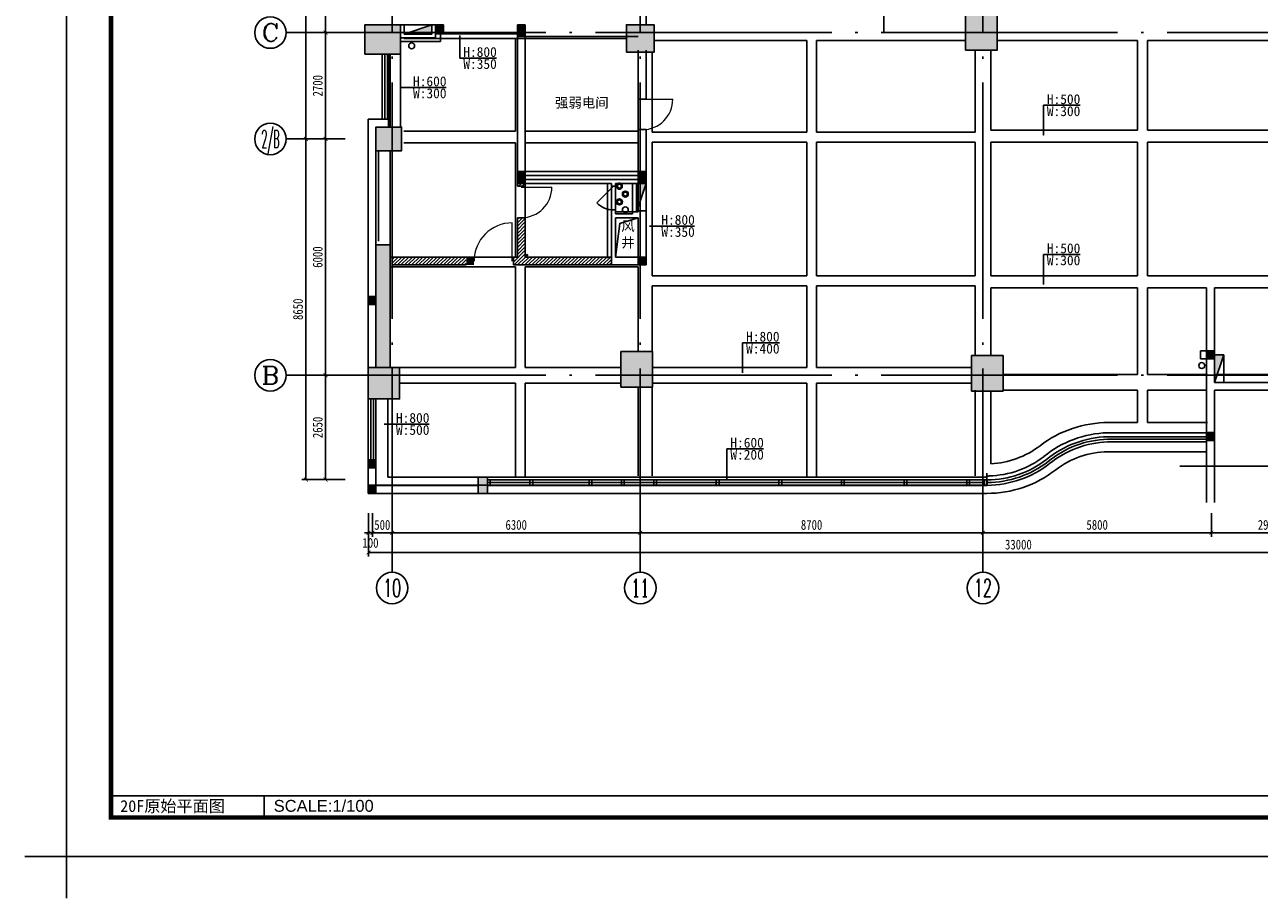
# Model space of a CAD drawing. Header units: millimetres. Extents: x -539149 to -534375, y 505028 to 505469.
# Tile 1 of 135: x -539149 to -538835, y 505028 to 505250. Entities that reach past the tile are written whole.
import ezdxf
from ezdxf.enums import TextEntityAlignment as Align

# ---------------------------------------------------------------- set-up
doc = ezdxf.new("R2010")
doc.units = ezdxf.units.MM
doc.header["$LTSCALE"] = 10
for name, pattern in [('ACAD_ISO03W100', [30, 12, -18]), ('CENTER2', [1.125, 0.75, -0.125, 0.125, -0.125]), ('DASH', [0.35, 0.25, -0.1]), ('DOTE', [2.42, 2, -0.2, 0.02, -0.2])]:
    doc.linetypes.add(name, pattern=pattern)
doc.layers.get('Defpoints').update_dxf_attribs({"color": 8})
for name, color, linetype in [('-消火栓', 242, 'Continuous'), ('A-建筑-原墙体', 2, 'Continuous'), ('A-建筑-柱子、剪力墙', 251, 'Continuous'), ('A-建筑-窗户', 4, 'Continuous'), ('A-建筑-轴号', 3, 'Continuous'), ('A-建筑-轴线', 16, 'CENTER2'), ('A2图框$0$E-图框', 100, 'Continuous'), ('AXIS_TEXT', 50, 'Continuous'), ('B-平面-家具L', 30, 'Continuous'), ('B-平面-尺寸', 8, 'Continuous'), ('B-平面-门', 4, 'Continuous'), ('B-平面-门洞线', 8, 'Continuous'), ('C-顶棚-梁位', 16, 'Continuous'), ('E-填充', 251, 'Continuous'), ('E-墙体尺寸定位图层', 251, 'Continuous'), ('E-文本', 7, 'Continuous'), ('wm', 7, 'Continuous'), ('水管', 8, 'Continuous')]:
    doc.layers.add(name, color=color, linetype=linetype)
doc.layers.add('A-批量打印图层', color=251, linetype='Continuous', plot=False)
doc.layers.add('A2图框$0$图框外线', color=1, linetype='Continuous', plot=False)
doc.styles.add('_TCH_AXIS', font='COMPLEX', dxfattribs={"bigfont": 'GBCBIG'})
doc.styles.add('CCD_DIM', font='txt', dxfattribs={"width": 0.8})
doc.styles.add('COMPLEX', font='COMPLEX')
doc.styles.add('TXT', font='gbenor.shx', dxfattribs={"width": 0.7})
doc.styles.add('黑体', font='simhei.ttf')
doc.dimstyles.new('1-1', dxfattribs={"dimscale": 0, "dimtxt": 2.5, "dimasz": 1, "dimexe": 1, "dimexo": 1, "dimgap": 0.75, "dimtad": 1, "dimdec": 0, "dimrnd": 0.005, "dimzin": 0, "dimdsep": 46, "dimtxsty": 'CCD_DIM', "dimblk": 'ARCHTICK', "dimcen": 0.13, "dimclrd": 44, "dimclre": 44, "dimclrt": 50, "dimadec": 0, "dimazin": 0, "dimtfac": 1, "dimtdec": 0, "dimtix": 1, "dimtmove": 2, "dimatfit": 3, "dimldrblk": 'HBA_Leader_Dot', "dimfxl": 5, "dimfxlon": 1, "dimtvp": 1, "dimtolj": 1, "dimtzin": 0, "dimarcsym": 0})
doc.dimstyles.new('HAHD-1', dxfattribs={"dimtxt": 2.5, "dimasz": 2, "dimexe": 1, "dimexo": 0, "dimgap": 0.3, "dimtad": 1, "dimdec": 0, "dimzin": 0, "dimdsep": 46, "dimtxsty": 'TXT', "dimblk": 'DOTSMALL', "dimcen": 0.09, "dimclrd": 8, "dimclre": 8, "dimclrt": 256, "dimadec": 0, "dimazin": 0, "dimtfac": 1, "dimtdec": 0, "dimtix": 1, "dimtofl": 0, "dimtmove": 2, "dimatfit": 3, "dimldrblk": 'DOTSMALL', "dimfxl": 1, "dimtolj": 1, "dimtzin": 0, "dimarcsym": 0})

# ---------------------------------------------------------------- blocks, each defined once
blk = doc.blocks.new('A2图框')
at = {"layer": 'A2图框$0$E-图框', "color": 4, "const_width": 1.13}
blk.add_lwpolyline([(-363.4, 295.3), (209.38, 295.3), (209.38, -104.9), (-363.4, -104.9)], close=True, dxfattribs=at)
at = {"layer": 'A2图框$0$图框外线', "color": 1}
blk.add_lwpolyline([(-374.72, 305.2), (219.28, 305.2), (219.28, -114.8), (-374.72, -114.8)], close=True, dxfattribs=at)
blk.add_lwpolyline([(-374.72, 305.2), (219.28, 305.2), (219.28, -114.8), (-374.72, -114.8)], close=True, dxfattribs=at)
blk.add_lwpolyline([(-374.72, 305.2), (219.28, 305.2), (219.28, -114.8), (-374.72, -114.8)], close=True, dxfattribs=at)
blk.add_lwpolyline([(-385.32, -114.8), (-374.72, -114.8), (-374.72, -125.41)], dxfattribs=at)
blk = doc.blocks.new('梁位')
at = {"layer": 'C-顶棚-梁位', "linetype": 'ACAD_ISO03W100', "ltscale": 8}
for p, q in [((-535426.77, 505249.7, 0.07), (-535426.77, 505270.7, 0.07)), ((-535488.27, 505246.2, 0.07), (-535457.77, 505246.2, 0.07)), ((-535459.97, 505222.7, 0.07), (-535459.97, 505246.2, 0.07)), ((-535457.77, 505246.2, 0.07), (-535431.77, 505246.2, 0.07)), ((-535457.47, 505222.7, 0.07), (-535457.47, 505246.2, 0.07)), ((-535424.77, 505245.7, 0.07), (-535386.02, 505245.7, 0.07)), ((-535386.02, 505222.4, 0.07), (-535386.02, 505245.7, 0.07)), ((-535383.52, 505245.7, 0.07), (-535345.67, 505245.7, 0.07)), ((-535383.52, 505222.4, 0.07), (-535383.52, 505245.7, 0.07)), ((-535337.67, 505245.7, 0.07), (-535302.02, 505245.7, 0.07)), ((-535302.02, 505222.9, 0.07), (-535302.02, 505245.7, 0.07)), ((-535299.52, 505222.9, 0.07), (-535299.52, 505245.7, 0.07)), ((-535299.52, 505245.7, 0.07), (-535257.77, 505245.7, 0.07)), ((-535492.17, 505223.7, 0.07), (-535492.17, 505242.2, 0.07)), ((-535489.17, 505223.7, 0.07), (-535489.17, 505243.7, 0.07)), ((-535428.77, 505222.7, 0.07), (-535428.77, 505242.7, 0.07)), ((-535425.27, 505222.4, 0.07), (-535425.27, 505242.7, 0.07)), ((-535343.27, 505222.4, 0.07), (-535343.27, 505243.2, 0.07)), ((-535339.27, 505222.9, 0.07), (-535339.27, 505243.2, 0.07)), ((-535459.97, 505222.7, 0.07), (-535488.27, 505222.7, 0.07)), ((-535460.27, 505222.7, 0.07), (-535460.27, 505222.7, 0.07)), ((-535457.77, 505222.7, 0.07), (-535457.77, 505222.7, 0.07)), ((-535428.77, 505222.7, 0.07), (-535457.47, 505222.7, 0.07)), ((-535386.02, 505222.4, 0.07), (-535425.27, 505222.4, 0.07)), ((-535343.27, 505222.4, 0.07), (-535383.52, 505222.4, 0.07)), ((-535302.02, 505222.9, 0.07), (-535339.27, 505222.9, 0.07)), ((-535258.07, 505222.9, 0.07), (-535299.52, 505222.9, 0.07)), ((-535494.77, 505194.7, 0.07), (-535494.77, 505217.7, 0.07)), ((-535491.77, 505193.7, 0.07), (-535491.77, 505217.7, 0.07)), ((-535459.97, 505219.7, 0.07), (-535488.27, 505219.7, 0.07)), ((-535459.97, 505190.7, 0.07), (-535459.97, 505219.7, 0.07)), ((-535457.47, 505212.7, 0.07), (-535457.47, 505219.7, 0.07)), ((-535428.77, 505219.7, 0.07), (-535457.47, 505219.7, 0.07)), ((-535428.77, 505212.7, 0.07), (-535428.77, 505219.7, 0.07)), ((-535386.02, 505219.9, 0.07), (-535425.27, 505219.9, 0.07)), ((-535425.27, 505185.9, 0.07), (-535425.27, 505219.9, 0.07)), ((-535386.02, 505185.9, 0.07), (-535386.02, 505219.9, 0.07)), ((-535343.27, 505219.9, 0.07), (-535383.52, 505219.9, 0.07)), ((-535383.52, 505185.9, 0.07), (-535383.52, 505219.9, 0.07)), ((-535343.27, 505185.9, 0.07), (-535343.27, 505219.9, 0.07)), ((-535302.02, 505219.9, 0.07), (-535339.27, 505219.9, 0.07)), ((-535339.27, 505185.9, 0.07), (-535339.27, 505219.9, 0.07)), ((-535302.02, 505185.9, 0.07), (-535302.02, 505219.9, 0.07)), ((-535258.07, 505219.9, 0.07), (-535299.52, 505219.9, 0.07)), ((-535299.52, 505185.9, 0.07), (-535299.52, 505219.9, 0.07)), ((-535457.47, 505212.4, 0.07), (-535428.77, 505212.4, 0.07)), ((-535457.47, 505190.7, 0.07), (-535457.47, 505209.7, 0.07)), ((-535457.47, 505209.4, 0.07), (-535436.57, 505209.4, 0.07)), ((-535436.57, 505209.4, 0.07), (-535436.57, 505190.4, 0.07)), ((-535434.57, 505209.4, 0.07), (-535434.57, 505202.2, 0.07)), ((-535434.57, 505209.4, 0.07), (-535428.77, 505209.4, 0.07)), ((-535428.77, 505202.2, 0.07), (-535428.77, 505209.4, 0.07)), ((-535428.77, 505202.2, 0.07), (-535434.57, 505202.2, 0.07)), ((-535428.77, 505190.7, 0.07), (-535428.77, 505200.7, 0.07)), ((-535491.77, 505190.7, 0.07), (-535459.97, 505190.7, 0.07)), ((-535457.47, 505190.7, 0.07), (-535436.27, 505190.7, 0.07)), ((-535434.27, 505190.7, 0.07), (-535428.77, 505190.7, 0.07)), ((-535491.77, 505188.2, 0.07), (-535459.97, 505188.2, 0.07)), ((-535459.97, 505162.7, 0.07), (-535459.97, 505188.2, 0.07)), ((-535457.47, 505188.2, 0.07), (-535428.77, 505188.2, 0.07)), ((-535457.47, 505162.7, 0.07), (-535457.47, 505188.2, 0.07)), ((-535428.77, 505166.7, 0.07), (-535428.77, 505188.2, 0.07)), ((-535425.27, 505185.9, 0.07), (-535386.02, 505185.9, 0.07)), ((-535383.52, 505185.9, 0.07), (-535343.27, 505185.9, 0.07)), ((-535339.27, 505185.9, 0.07), (-535302.02, 505185.9, 0.07)), ((-535299.52, 505185.9, 0.07), (-535258.07, 505185.9, 0.07)), ((-535425.27, 505183.4, 0.07), (-535386.02, 505183.4, 0.07)), ((-535425.27, 505166.7, 0.07), (-535425.27, 505183.4, 0.07)), ((-535386.02, 505162.7, 0.07), (-535386.02, 505183.4, 0.07)), ((-535383.52, 505162.7, 0.07), (-535383.52, 505183.4, 0.07)), ((-535383.52, 505183.4, 0.07), (-535343.27, 505183.4, 0.07)), ((-535343.27, 505165.7, 0.07), (-535343.27, 505183.4, 0.07)), ((-535339.27, 505182.9, 0.07), (-535302.02, 505182.9, 0.07)), ((-535339.27, 505165.7, 0.07), (-535339.27, 505182.9, 0.07)), ((-535302.02, 505160.9, 0.07), (-535302.02, 505182.9, 0.07)), ((-535299.52, 505182.9, 0.07), (-535284.47, 505182.9, 0.07)), ((-535299.52, 505160.9, 0.07), (-535299.52, 505182.9, 0.07)), ((-535284.47, 505160.7, 0.07), (-535284.47, 505182.9, 0.07)), ((-535282.47, 505160.7, 0.07), (-535282.47, 505182.9, 0.07)), ((-535282.47, 505182.9, 0.07), (-535258.07, 505182.9, 0.07)), ((-535491.27, 505162.7, 0.07), (-535459.97, 505162.7, 0.07)), ((-535457.47, 505162.7, 0.07), (-535433.17, 505162.7, 0.07)), ((-535425.17, 505162.7, 0.07), (-535386.02, 505162.7, 0.07)), ((-535383.52, 505162.7, 0.07), (-535344.17, 505162.7, 0.07)), ((-535336.17, 505160.9, 0.07), (-535302.02, 505160.9, 0.07)), ((-535299.52, 505160.9, 0.07), (-535284.27, 505160.9, 0.07)), ((-535282.27, 505160.9, 0.07), (-535258.77, 505160.9, 0.07)), ((-535489.27, 505158.7, 0.07), (-535459.97, 505158.7, 0.07)), ((-535459.97, 505134.8, 0.07), (-535459.97, 505158.7, 0.07)), ((-535457.47, 505134.8, 0.07), (-535457.47, 505158.7, 0.07)), ((-535457.47, 505158.7, 0.07), (-535433.17, 505158.7, 0.07)), ((-535428.77, 505135.2, 0.07), (-535428.77, 505157.7, 0.07)), ((-535425.27, 505135.2, 0.07), (-535425.27, 505157.7, 0.07)), ((-535425.17, 505158.7, 0.07), (-535386.02, 505158.7, 0.07)), ((-535386.02, 505134.8, 0.07), (-535386.02, 505158.7, 0.07)), ((-535383.52, 505134.8, 0.07), (-535383.52, 505158.7, 0.07)), ((-535383.52, 505158.7, 0.07), (-535344.17, 505158.7, 0.07)), ((-535497.37, 505132.8, 0.07), (-535497.37, 505154.7, 0.07)), ((-535492.37, 505134.8, 0.07), (-535492.37, 505154.7, 0.07)), ((-535343.27, 505135.2, 0.07), (-535343.27, 505156.94, 0.07)), ((-535339.27, 505138.21, 0.07), (-535339.27, 505156.7, 0.07)), ((-535336.17, 505156.9, 0.07), (-535302.02, 505156.9, 0.07)), ((-535302.02, 505148.7, 0.07), (-535302.02, 505156.9, 0.07)), ((-535299.52, 505156.9, 0.07), (-535284.47, 505156.9, 0.07)), ((-535299.52, 505148.7, 0.07), (-535299.52, 505156.9, 0.07)), ((-535284.47, 505148.7, 0.07), (-535284.47, 505156.9, 0.07)), ((-535282.47, 505156.9, 0.07), (-535258.07, 505156.9, 0.07)), ((-535282.47, 505138.03, 0.07), (-535282.47, 505156.9, 0.07)), ((-535309.37, 505148.7, 0.07), (-535302.02, 505148.7, 0.07)), ((-535299.52, 505148.7, 0.07), (-535284.27, 505148.7, 0.07)), ((-535340.27, 505132.8, 0.07), (-535340.27, 505135.8, 0.07)), ((-535492.27, 505132.8, 0.07), (-535497.37, 505132.8, 0.07)), ((-535492.37, 505134.8, 0.07), (-535460.27, 505134.8, 0.07)), ((-535492.27, 505132.8, 0.07), (-535427.08, 505132.8, 0.07)), ((-535457.77, 505134.8, 0.07), (-535428.27, 505134.8, 0.07)), ((-535427.08, 505132.8, 0.07), (-535343.77, 505132.8, 0.07)), ((-535424.77, 505134.8, 0.07), (-535386.02, 505134.8, 0.07)), ((-535383.52, 505134.8, 0.07), (-535343.77, 505134.8, 0.07)), ((-535340.27, 505132.8, 0.07), (-535343.77, 505132.8, 0.07))]:
    blk.add_line(p, q, dxfattribs=at)
for centre, radius, start, end in [((-535309.37, 505119.98, 0.07), 28.72, 89.9866, 127.3229), ((-535340.27, 505160.2, 0.07), 22, 272.6053, 307.8145)]:
    blk.add_arc(centre, radius, start, end, dxfattribs=at)
blk = doc.blocks.new('$TwtSys$00000434')
for p, q in [((-0.5, 0.5), (-0.5, -0.5)), ((-0.5, -0.5), (0.5, 0.5)), ((0.5, 0.5), (-0.5, 0.5)), ((0.5, -0.5), (0.5, 0.5)), ((-0.5, -0.5), (0.5, -0.5))]:
    blk.add_line(p, q)
blk.add_solid([(0.5, -0.5), (0.5, 0.5), (-0.5, -0.5)])
blk = doc.blocks.new('_AXISO')
blk.add_circle((0, 0), 0.5)
at = {"layer": 'AXIS_TEXT', "style": 'COMPLEX', "width": 1.041667}
blk.add_attdef('A', text='', height=0.56, dxfattribs=at).set_placement((-0.25, -0.28), (0.25, -0.28), align=Align.FIT)
blk = doc.blocks.new('_ArchTick')
at = {"color": 0, "linetype": 'ByBlock', "const_width": 0.15}
blk.add_lwpolyline([(-0.5, -0.5), (0.5, 0.5)], dxfattribs=at)
blk = doc.blocks.new('HBA_Leader_Dot')
at = {"color": 0, "linetype": 'ByBlock'}
blk.add_line((-5, 0), (-10, 0), dxfattribs=at)
at = {"color": 0, "linetype": 'ByBlock', "const_width": 5}
blk.add_lwpolyline([(-2.5, 0, 1), (2.5, 0, 1)], format="xyb", close=True, dxfattribs=at)
blk = doc.blocks.new('*D752')
at = {"layer": 'B-平面-尺寸', "color": 44, "lineweight": -2, "ltscale": 0.01, "transparency": 16777216}
for p, q in [((-535497.27, 505125.7), (-535497.27, 505119.7)), ((-535496.27, 505125.7), (-535496.27, 505119.7)), ((-535497.27, 505120.7), (-535498.27, 505120.7)), ((-535497.27, 505120.7), (-535496.27, 505120.7)), ((-535496.27, 505120.7), (-535495.27, 505120.7))]:
    blk.add_line(p, q, dxfattribs=at)
at = {"layer": 'Defpoints', "color": 0, "ltscale": 0.01, "transparency": 16777216}
for p in [(-535497.27, 505130.7), (-535496.27, 505130.7), (-535496.27, 505120.7)]:
    blk.add_point(p, dxfattribs=at)
at = {"layer": 'B-平面-尺寸', "color": 44, "lineweight": -2, "ltscale": 0.01, "transparency": 16777216}
blk.add_blockref('_ArchTick', (-535497.27, 505120.7), dxfattribs=at)
at = {"layer": 'B-平面-尺寸', "color": 44, "lineweight": -2, "ltscale": 0.01, "transparency": 16777216, "rotation": 180}
blk.add_blockref('_ArchTick', (-535496.27, 505120.7), dxfattribs=at)
at = {"layer": 'B-平面-尺寸', "color": 50, "ltscale": 0.01, "transparency": 16777216, "insert": (-535496.77, 505118.13), "char_height": 2.5, "attachment_point": 5, "style": 'CCD_DIM'}
blk.add_mtext('\\A1;100', dxfattribs=at)
blk = doc.blocks.new('*D753')
at = {"layer": 'B-平面-尺寸', "color": 44, "lineweight": -2, "ltscale": 0.01, "transparency": 16777216}
for p, q in [((-535496.27, 505125.7), (-535496.27, 505119.7)), ((-535491.27, 505125.7), (-535491.27, 505119.7)), ((-535496.27, 505120.7), (-535497.27, 505120.7)), ((-535496.27, 505120.7), (-535491.27, 505120.7)), ((-535491.27, 505120.7), (-535490.27, 505120.7))]:
    blk.add_line(p, q, dxfattribs=at)
at = {"layer": 'Defpoints', "color": 0, "ltscale": 0.01, "transparency": 16777216}
for p in [(-535496.27, 505130.7), (-535491.27, 505130.7), (-535491.27, 505120.7)]:
    blk.add_point(p, dxfattribs=at)
at = {"layer": 'B-平面-尺寸', "color": 44, "lineweight": -2, "ltscale": 0.01, "transparency": 16777216}
blk.add_blockref('_ArchTick', (-535496.27, 505120.7), dxfattribs=at)
at = {"layer": 'B-平面-尺寸', "color": 44, "lineweight": -2, "ltscale": 0.01, "transparency": 16777216, "rotation": 180}
blk.add_blockref('_ArchTick', (-535491.27, 505120.7), dxfattribs=at)
at = {"layer": 'B-平面-尺寸', "color": 50, "ltscale": 0.01, "transparency": 16777216, "insert": (-535493.77, 505122.7), "char_height": 2.5, "attachment_point": 5, "style": 'CCD_DIM'}
blk.add_mtext('\\A1;500', dxfattribs=at)
blk = doc.blocks.new('_FZH')
at = {"layer": 'A-建筑-原墙体'}
blk.add_lwpolyline([(-0.5, -0.5), (0.5, -0.5), (0.5, 0.5), (-0.5, 0.5)], close=True, dxfattribs=at)
at = {"layer": 'A-建筑-柱子、剪力墙'}
blk.add_solid([(-0.5, -0.5), (0.5, -0.5), (-0.5, 0.5), (0.5, 0.5)], dxfattribs=at)
blk = doc.blocks.new('_DOTSMALL')
at = {"color": 0, "linetype": 'ByBlock', "const_width": 0.5}
blk.add_lwpolyline([(-0.0625, 0, 1), (0.0625, 0, 1)], format="xyb", close=True, dxfattribs=at)
blk = doc.blocks.new('Q')
at = {"layer": 'A-建筑-柱子、剪力墙'}
blk.add_hatch(color=256, dxfattribs=at).paths.add_polyline_path([(-535472.473, 505190.699), (-535472.473, 505188.699), (-535470.473, 505188.699), (-535470.473, 505190.699)])
at = {"layer": 'E-填充', "ltscale": 0.01}
for points in [[(-535480.273, 505249.699), (-535480.273, 505247.399), (-535478.273, 505247.399), (-535478.273, 505249.699)], [(-535459.473, 505249.699), (-535459.473, 505246.699), (-535457.473, 505246.699), (-535457.473, 505249.699)], [(-535459.473, 505212.399), (-535459.473, 505209.399), (-535457.473, 505209.399), (-535457.473, 505212.399)], [(-535428.773, 505212.399), (-535428.773, 505209.399), (-535426.773, 505209.399), (-535426.773, 505212.399)], [(-535491.773, 505188.899), (-535491.773, 505193.699), (-535495.373, 505193.699), (-535495.373, 505188.899), (-535495.373, 505162.699), (-535491.773, 505162.699)], [(-535428.773, 505190.699), (-535428.773, 505188.699), (-535426.773, 505188.699), (-535426.773, 505190.699)], [(-535497.373, 505180.699), (-535497.373, 505178.699), (-535495.373, 505178.699), (-535495.373, 505180.699)], [(-535284.473, 505166.899), (-535284.473, 505164.899), (-535282.473, 505164.899), (-535282.473, 505166.899)], [(-535284.473, 505146.168), (-535284.473, 505144.168), (-535282.473, 505144.168), (-535282.473, 505146.168)], [(-535497.373, 505139.199), (-535497.373, 505137.199), (-535495.373, 505137.199), (-535495.373, 505139.199)], [(-535497.373, 505132.699), (-535497.373, 505130.699), (-535495.373, 505130.699), (-535495.373, 505132.699)], [(-535469.473, 505134.799), (-535469.473, 505130.699), (-535467.073, 505130.699), (-535467.073, 505134.799)]]:
    blk.add_hatch(color=256, dxfattribs=at).paths.add_polyline_path(points)
at = {"layer": 'E-墙体尺寸定位图层', "ltscale": 0.01}
h = blk.add_hatch(dxfattribs=at)
h.set_pattern_fill('ANSI31', color=8, scale=20, style=0)
h.set_pattern_definition([(45, (-535491.47336, 505188.6976), (-0.449013, 0.449013), [])])
h.paths.add_polyline_path([(-535435.573, 505190.698), (-535457.473, 505190.698), (-535457.473, 505200.698), (-535459.473, 505200.698), (-535459.473, 505190.698), (-535460.473, 505190.698), (-535460.473, 505188.698), (-535458.473, 505188.698), (-535435.573, 505188.698)])
h.paths.add_polyline_path([(-535472.473, 505190.698), (-535491.473, 505190.698), (-535491.473, 505188.698), (-535472.473, 505188.698)])
h.paths.add_polyline_path([(-535457.473, 505209.399), (-535459.473, 505209.399), (-535459.473, 505208.698), (-535457.473, 505208.698)])
at = {"ltscale": 0.01}
blk.add_line((-535426.773, 505209.399, 0.069), (-535426.773, 505202.399, 0.069), dxfattribs=at)
at = {"color": 31, "ltscale": 0.01}
for p, q in [((-535309.618, 505141.269, 0.069), (-535284.473, 505141.269, 0.069)), ((-535467.073, 505130.699, 0.069), (-535340.273, 505130.699, 0.069))]:
    blk.add_line(p, q, dxfattribs=at)
for centre, radius, start, end in [((-535309.504, 505119.7, 0.069), 21.569, 90.30192, 128.05571), ((-535340.273, 505159.199, 0.069), 28.5, 269.9995, 307.81409)]:
    blk.add_arc(centre, radius, start, end, dxfattribs=at)
at = {"layer": 'A-建筑-原墙体', "ltscale": 0.01}
for p, q in [((-535480.273, 505249.699, 0.069), (-535480.273, 505247.399, 0.069)), ((-535478.273, 505249.699, 0.069), (-535480.273, 505249.699, 0.069)), ((-535478.273, 505247.399, 0.069), (-535478.273, 505249.699, 0.069)), ((-535459.473, 505249.699, 0.069), (-535459.473, 505246.699, 0.069)), ((-535457.473, 505249.699, 0.069), (-535459.473, 505249.699, 0.069)), ((-535457.473, 505246.699, 0.069), (-535457.473, 505249.699, 0.069)), ((-535480.273, 505246.399, 0.069), (-535489.173, 505246.399, 0.069)), ((-535478.973, 505245.399, 0.069), (-535489.173, 505245.399, 0.069)), ((-535480.273, 505246.399, 0.069), (-535480.273, 505247.399, 0.069)), ((-535480.273, 505247.399, 0.069), (-535478.273, 505247.399, 0.069)), ((-535478.973, 505245.399, 0.069), (-535478.973, 505247.399, 0.069)), ((-535478.273, 505247.399, 0.069), (-535459.473, 505247.399, 0.069)), ((-535459.473, 505212.399, 0.069), (-535459.473, 505246.699, 0.069)), ((-535459.473, 505246.699, 0.069), (-535457.473, 505246.699, 0.069)), ((-535457.473, 505246.699, 0.069), (-535428.773, 505246.699, 0.069)), ((-535457.473, 505212.399, 0.069), (-535457.473, 505246.699, 0.069)), ((-535428.773, 505243.199, 0.069), (-535428.773, 505230.799, 0.069)), ((-535426.773, 505230.799, 0.069), (-535426.773, 505243.199, 0.069)), ((-535428.773, 505230.799, 0.069), (-535426.773, 505230.799, 0.069)), ((-535491.773, 505225.699, 0.069), (-535497.373, 505225.699, 0.069)), ((-535497.373, 505225.699, 0.069), (-535497.373, 505180.699, 0.069)), ((-535491.773, 505225.699, 0.069), (-535491.773, 505223.699, 0.069)), ((-535428.773, 505223.099, 0.069), (-535428.773, 505212.399, 0.069)), ((-535426.773, 505223.099, 0.069), (-535428.773, 505223.099, 0.069)), ((-535426.773, 505212.399, 0.069), (-535426.773, 505223.099, 0.069)), ((-535495.373, 505193.799, 0.069), (-535495.373, 505217.699, 0.069)), ((-535459.473, 505212.399, 0.069), (-535459.473, 505209.399, 0.069)), ((-535457.473, 505212.399, 0.069), (-535459.473, 505212.399, 0.069)), ((-535457.473, 505212.399, 0.069), (-535428.773, 505212.399, 0.069)), ((-535457.473, 505209.399, 0.069), (-535457.473, 505212.399, 0.069)), ((-535457.473, 505211.399, 0.069), (-535428.773, 505211.399, 0.069)), ((-535428.773, 505212.399, 0.069), (-535428.773, 505209.399, 0.069)), ((-535426.773, 505212.399, 0.069), (-535428.773, 505212.399, 0.069)), ((-535426.773, 505209.399, 0.069), (-535426.773, 505212.399, 0.069)), ((-535459.473, 505209.699, 0.069), (-535459.473, 505208.699, 0.069)), ((-535459.473, 505209.399, 0.069), (-535457.473, 505209.399, 0.069)), ((-535459.473, 505208.699, 0.069), (-535457.473, 505208.699, 0.069)), ((-535458.473, 505210.199, 0.069), (-535458.473, 505210.199, 0.069)), ((-535457.473, 505210.399, 0.069), (-535434.773, 505210.399, 0.069)), ((-535457.473, 505208.699, 0.069), (-535457.473, 505209.699, 0.069)), ((-535457.473, 505209.399, 0.069), (-535435.573, 505209.399, 0.069)), ((-535435.573, 505209.399, 0.069), (-535435.573, 505208.699, 0.069)), ((-535435.573, 505208.699, 0.069), (-535434.573, 505208.699, 0.069)), ((-535434.773, 505210.399, 0.069), (-535429.773, 505210.399, 0.069)), ((-535434.573, 505208.699, 0.069), (-535434.573, 505209.399, 0.069)), ((-535434.573, 505209.399, 0.069), (-535430.273, 505209.399, 0.069)), ((-535430.273, 505201.699, 0.069), (-535430.273, 505209.399, 0.069)), ((-535429.773, 505210.399, 0.069), (-535428.773, 505210.399, 0.069)), ((-535429.273, 505202.399, 0.069), (-535429.273, 505209.399, 0.069)), ((-535429.273, 505209.399, 0.069), (-535428.773, 505209.399, 0.069)), ((-535428.773, 505209.399, 0.069), (-535426.773, 505209.399, 0.069)), ((-535434.573, 505202.699, 0.069), (-535435.573, 505202.699, 0.069)), ((-535435.573, 505202.699, 0.069), (-535435.573, 505201.199, 0.069)), ((-535434.573, 505201.699, 0.069), (-535434.573, 505202.699, 0.069)), ((-535434.573, 505201.699, 0.069), (-535430.273, 505201.699, 0.069)), ((-535429.273, 505202.399, 0.069), (-535426.773, 505202.399, 0.069)), ((-535426.773, 505190.699, 0.069), (-535426.773, 505202.399, 0.069)), ((-535457.473, 505200.699, 0.069), (-535459.473, 505200.699, 0.069)), ((-535459.473, 505200.699, 0.069), (-535459.473, 505190.699, 0.069)), ((-535457.473, 505190.699, 0.069), (-535457.473, 505200.699, 0.069)), ((-535435.573, 505190.699, 0.069), (-535435.573, 505201.199, 0.069)), ((-535434.573, 505190.699, 0.069), (-535434.573, 505200.699, 0.069)), ((-535434.573, 505200.699, 0.069), (-535429.773, 505200.699, 0.069)), ((-535429.773, 505200.699, 0.069), (-535428.773, 505200.699, 0.069)), ((-535428.773, 505190.699, 0.069), (-535428.773, 505200.699, 0.069)), ((-535495.373, 505180.699, 0.069), (-535495.373, 505193.799, 0.069)), ((-535495.373, 505193.799, 0.069), (-535491.773, 505193.799, 0.069)), ((-535491.773, 505162.699, 0.069), (-535491.773, 505193.799, 0.069)), ((-535491.773, 505189.699, 0.069), (-535491.773, 505193.799, 0.069)), ((-535491.473, 505190.699, 0.069), (-535472.473, 505190.699, 0.069)), ((-535459.473, 505190.699, 0.069), (-535460.473, 505190.699, 0.069)), ((-535460.473, 505190.699, 0.069), (-535460.473, 505188.699, 0.069)), ((-535457.473, 505190.699, 0.069), (-535435.573, 505190.699, 0.069)), ((-535434.573, 505190.699, 0.069), (-535428.773, 505190.699, 0.069)), ((-535428.773, 505190.699, 0.069), (-535428.773, 505188.699, 0.069)), ((-535426.773, 505190.699, 0.069), (-535428.773, 505190.699, 0.069)), ((-535426.773, 505188.699, 0.069), (-535426.773, 505190.699, 0.069)), ((-535491.473, 505188.699, 0.069), (-535472.473, 505188.699, 0.069)), ((-535460.473, 505188.699, 0.069), (-535458.473, 505188.699, 0.069)), ((-535458.473, 505188.699, 0.069), (-535434.473, 505188.699, 0.069)), ((-535435.573, 505188.699, 0.069), (-535428.773, 505188.699, 0.069)), ((-535428.773, 505188.699, 0.069), (-535426.773, 505188.699, 0.069)), ((-535497.373, 505180.699, 0.069), (-535497.373, 505178.699, 0.069)), ((-535495.373, 505180.699, 0.069), (-535497.373, 505180.699, 0.069)), ((-535495.373, 505178.699, 0.069), (-535495.373, 505180.699, 0.069)), ((-535497.373, 505162.699, 0.069), (-535497.373, 505178.699, 0.069)), ((-535497.373, 505178.699, 0.069), (-535495.373, 505178.699, 0.069)), ((-535495.373, 505162.699, 0.069), (-535495.373, 505178.699, 0.069)), ((-535284.473, 505166.899, 0.069), (-535286.073, 505166.899, 0.069)), ((-535286.073, 505164.899, 0.069), (-535286.073, 505166.899, 0.069)), ((-535284.473, 505164.899, 0.069), (-535286.073, 505164.899, 0.069)), ((-535284.473, 505166.899, 0.069), (-535284.473, 505164.899, 0.069)), ((-535282.473, 505166.899, 0.069), (-535284.473, 505166.899, 0.069)), ((-535284.473, 505157.899, 0.069), (-535284.473, 505164.899, 0.069)), ((-535284.473, 505164.899, 0.069), (-535282.473, 505164.899, 0.069)), ((-535282.473, 505164.899, 0.069), (-535282.473, 505166.899, 0.069)), ((-535282.473, 505158.899, 0.069), (-535282.473, 505164.899, 0.069)), ((-535284.473, 505146.168, 0.069), (-535284.473, 505157.899, 0.069)), ((-535282.473, 505158.899, 0.069), (-535258.073, 505158.899, 0.069)), ((-535282.473, 505156.899, 0.069), (-535258.073, 505156.899, 0.069)), ((-535282.473, 505146.168, 0.069), (-535282.473, 505156.899, 0.069)), ((-535284.473, 505146.168, 0.069), (-535284.473, 505144.168, 0.069)), ((-535282.473, 505146.168, 0.069), (-535284.473, 505146.168, 0.069)), ((-535282.473, 505144.168, 0.069), (-535282.473, 505146.168, 0.069)), ((-535284.473, 505144.168, 0.069), (-535282.473, 505144.168, 0.069)), ((-535284.473, 505128.384, 0.069), (-535284.473, 505144.168, 0.069)), ((-535282.473, 505128.384, 0.069), (-535282.473, 505144.168, 0.069)), ((-535497.373, 505139.199, 0.069), (-535497.373, 505137.199, 0.069)), ((-535495.373, 505139.199, 0.069), (-535497.373, 505139.199, 0.069)), ((-535495.373, 505137.199, 0.069), (-535495.373, 505139.199, 0.069)), ((-535497.373, 505132.699, 0.069), (-535497.373, 505137.199, 0.069)), ((-535497.373, 505137.199, 0.069), (-535495.373, 505137.199, 0.069)), ((-535495.373, 505132.699, 0.069), (-535495.373, 505137.199, 0.069)), ((-535497.373, 505132.699, 0.069), (-535497.373, 505130.699, 0.069)), ((-535495.373, 505132.699, 0.069), (-535497.373, 505132.699, 0.069)), ((-535495.373, 505132.699, 0.069), (-535469.473, 505132.699, 0.069)), ((-535495.373, 505130.699, 0.069), (-535495.373, 505132.699, 0.069)), ((-535469.473, 505134.799, 0.069), (-535469.473, 505130.699, 0.069)), ((-535467.073, 505134.799, 0.069), (-535469.473, 505134.799, 0.069)), ((-535467.073, 505130.699, 0.069), (-535467.073, 505134.799, 0.069)), ((-535497.373, 505130.699, 0.069), (-535495.373, 505130.699, 0.069)), ((-535495.373, 505130.699, 0.069), (-535469.473, 505130.699, 0.069)), ((-535469.473, 505130.699, 0.069), (-535467.073, 505130.699, 0.069))]:
    blk.add_line(p, q, dxfattribs=at)
at = {"layer": 'A-建筑-原墙体', "linetype": 'DASH', "ltscale": 0.015}
blk.add_line((-535497.373, 505180.699, 0.069), (-535495.373, 505180.699, 0.069), dxfattribs=at)
at = {"layer": 'A-建筑-原墙体', "ltscale": 0.01}
blk.add_circle((-535285.723, 505163.149, 0.069), 0.75, dxfattribs=at)
at = {"layer": 'A-建筑-窗户', "ltscale": 0.01}
for p, q in [((-535493.773, 505225.699, 0.069), (-535493.773, 505242.199, 0.069)), ((-535493.107, 505225.699, 0.069), (-535493.107, 505242.199, 0.069)), ((-535492.44, 505225.699, 0.069), (-535492.44, 505242.199, 0.069)), ((-535491.773, 505225.699, 0.069), (-535491.773, 505242.199, 0.069)), ((-535497.373, 505139.199, 0.069), (-535497.373, 505154.699, 0.069)), ((-535496.707, 505154.699, 0.069), (-535496.707, 505139.199, 0.069)), ((-535496.04, 505154.699, 0.069), (-535496.04, 505139.199, 0.069)), ((-535495.373, 505139.199, 0.069), (-535495.373, 505154.699, 0.069)), ((-535284.473, 505145.099, 0.069), (-535309.618, 505145.099, 0.069)), ((-535284.473, 505144.439, 0.069), (-535309.618, 505144.439, 0.069)), ((-535284.473, 505143.769, 0.069), (-535309.618, 505143.769, 0.069)), ((-535340.273, 505134.109, 0.069), (-535467.073, 505134.109, 0.069)), ((-535340.873, 505133.449, 0.069), (-535467.073, 505133.449, 0.069)), ((-535340.273, 505132.709, 0.069), (-535467.073, 505132.709, 0.069))]:
    blk.add_line(p, q, dxfattribs=at)
at = {"layer": 'A-建筑-窗户', "ltscale": 0.01, "elevation": 0.069}
for points in [[(-535467.073, 505132.709), (-535466.373, 505132.709), (-535466.373, 505134.109), (-535467.073, 505134.109)], [(-535456.273, 505132.709), (-535455.573, 505132.709), (-535455.573, 505134.109), (-535456.273, 505134.109)], [(-535441.273, 505132.709), (-535440.573, 505132.709), (-535440.573, 505134.109), (-535441.273, 505134.109)], [(-535433.073, 505132.709), (-535432.373, 505132.709), (-535432.373, 505134.109), (-535433.073, 505134.109)], [(-535424.873, 505132.709), (-535424.173, 505132.709), (-535424.173, 505134.109), (-535424.873, 505134.109)], [(-535408.973, 505132.709), (-535408.273, 505132.709), (-535408.273, 505134.109), (-535408.973, 505134.109)], [(-535393.073, 505132.709), (-535392.373, 505132.709), (-535392.373, 505134.109), (-535393.073, 505134.109)], [(-535377.173, 505132.709), (-535376.473, 505132.709), (-535376.473, 505134.109), (-535377.173, 505134.109)], [(-535361.273, 505132.709), (-535360.573, 505132.709), (-535360.573, 505134.109), (-535361.273, 505134.109)], [(-535345.373, 505132.709), (-535344.673, 505132.709), (-535344.673, 505134.109), (-535345.373, 505134.109)], [(-535340.873, 505132.709), (-535340.173, 505132.709), (-535340.173, 505134.109), (-535340.873, 505134.109)]]:
    blk.add_lwpolyline(points, close=True, dxfattribs=at)
at = {"layer": 'A-建筑-窗户', "ltscale": 0.01}
for centre, radius, start, end in [((-535308.846, 505119.303, 0.069), 25.807, 91.71435, 129.17424), ((-535308.846, 505119.303, 0.069), 25.148, 91.75994, 129.21007), ((-535308.845, 505119.302, 0.069), 24.479, 91.80877, 129.24843), ((-535340.368, 505158.975, 0.069), 24.868, 270.44811, 307.7368), ((-535340.273, 505158.799, 0.069), 25.33, 270.2262, 307.81449), ((-535340.6, 505159.404, 0.069), 26.678, 270.91608, 307.57201)]:
    blk.add_arc(centre, radius, start, end, dxfattribs=at)
at = {"layer": 'A-建筑-轴号', "ltscale": 0.01}
for p, q in [((-535503.173, 505247.699, 0.069), (-535518.173, 505247.699, 0.069)), ((-535503.173, 505220.699, 0.069), (-535518.173, 505220.699, 0.069)), ((-535503.173, 505160.699, 0.069), (-535518.173, 505160.699, 0.069)), ((-535491.273, 505125.699, 0.069), (-535491.273, 505110.699, 0.069)), ((-535428.273, 505125.699, 0.069), (-535428.273, 505110.699, 0.069)), ((-535341.273, 505125.699, 0.069), (-535341.273, 505110.699, 0.069))]:
    blk.add_line(p, q, dxfattribs=at)
at = {"layer": 'B-平面-家具L', "ltscale": 0.01}
for p, q in [((-535307.673, 505146.099, 0.069), (-535309.618, 505146.099, 0.069)), ((-535307.673, 505146.099, 0.069), (-535284.473, 505146.099, 0.069)), ((-535432.173, 505134.799, 0.069), (-535467.073, 505134.799, 0.069)), ((-535340.673, 505134.799, 0.069), (-535432.173, 505134.799, 0.069)), ((-535339.673, 505135.136, 0.069), (-535340.673, 505134.799, 0.069))]:
    blk.add_line(p, q, dxfattribs=at)
for centre, radius, start, end in [((-535308.846, 505119.303, 0.069), 26.807, 91.71435, 129.17424), ((-535340.273, 505158.799, 0.069), 23.67, 271.45256, 307.81449)]:
    blk.add_arc(centre, radius, start, end, dxfattribs=at)
at = {"layer": 'B-平面-门', "lineweight": 13, "ltscale": 0.01}
for p, q in [((-535427.773, 505230.799, 0.069), (-535420.013, 505230.799, 0.069)), ((-535458.473, 505208.459, 0.069), (-535450.713, 505208.459, 0.069)), ((-535460.773, 505189.699, 0.069), (-535460.773, 505199.399, 0.069))]:
    blk.add_line(p, q, dxfattribs=at)
at = {"layer": 'B-平面-门', "ltscale": 0.01}
blk.add_line((-535435.073, 505208.699, 0.069), (-535439.316, 505204.456, 0.069), dxfattribs=at)
at = {"layer": 'B-平面-门', "lineweight": 13, "ltscale": 0.01}
for centre, radius, start, end in [((-535427.773, 505230.799, 0.069), 7.76, 270, 0), ((-535458.473, 505208.459, 0.069), 7.76, 270, 0), ((-535460.773, 505189.699, 0.069), 9.7, 90, 180)]:
    blk.add_arc(centre, radius, start, end, dxfattribs=at)
at = {"layer": 'B-平面-门', "ltscale": 0.01}
blk.add_arc((-535435.073, 505208.699, 0.069), 6, 225, 270, dxfattribs=at)
at = {"layer": 'B-平面-门洞线', "ltscale": 0.01}
for p, q in [((-535428.773, 505230.799, 0.069), (-535428.773, 505223.099, 0.069)), ((-535435.573, 505202.699, 0.069), (-535435.573, 505208.699, 0.069)), ((-535434.573, 505202.699, 0.069), (-535434.573, 505208.699, 0.069))]:
    blk.add_line(p, q, dxfattribs=at)
at = {"layer": 'B-平面-门洞线', "color": 8, "ltscale": 0.01}
blk.add_line((-535457.473, 505200.699, 0.069), (-535457.473, 505208.699, 0.069), dxfattribs=at)
at = {"layer": 'B-平面-门洞线', "ltscale": 0.01, "elevation": 0.069}
blk.add_lwpolyline([(-535434.573, 505190.699), (-535433.472, 505199.255), (-535428.773, 505200.699)], dxfattribs=at)
at = {"layer": 'E-墙体尺寸定位图层', "color": 8, "ltscale": 0.01}
blk.add_line((-535435.573, 505190.699, 0.069), (-535435.573, 505188.699, 0.069), dxfattribs=at)
at = {"layer": 'wm', "ltscale": 0.01}
blk.add_line((-535480.273, 505249.69, 0.069), (-535489.173, 505249.69, 0.069), dxfattribs=at)
at = {"layer": '水管', "ltscale": 0.01}
for centre, radius in [((-535486.323, 505244.349, 0.069), 0.75), ((-535433.573, 505204.699, 0.069), 0.75), ((-535433.573, 505204.699, 0.069), 0.5), ((-535432.073, 505206.699, 0.069), 0.75), ((-535432.073, 505206.699, 0.069), 0.5), ((-535432.073, 505202.699, 0.069), 0.75), ((-535457.066, 505191.141, 0.069), 0.2)]:
    blk.add_circle(centre, radius, dxfattribs=at)
at = {"layer": '水管', "ltscale": 0.01, "extrusion": (0, 0, -1)}
for major_axis, start_param, end_param in [((0.619, 0.424), -0.0001152, 6.2830701), ((0.412, 0.283), 0.0004212, 6.2836065)]:
    blk.add_ellipse((-535433.573, 505208.698, 0.069), major_axis=major_axis, ratio=1, start_param=start_param, end_param=end_param, dxfattribs=at)
at = {"layer": '-消火栓', "ltscale": 0.01, "yscale": 2.4}
for p, xscale, zscale, rotation in [((-535484.723, 505248.49, 0.069), 7.000000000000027, 7.000000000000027, 5.008954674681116e-06), ((-535427.973, 505205.899, 0.069), -7.000000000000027, 7, 270.0000050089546), ((-535281.273, 505162.399, 0.069), -7.000000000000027, 7, 270.0000050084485)]:
    blk.add_blockref('$TwtSys$00000434', p, dxfattribs=dict(at, xscale=xscale, zscale=zscale, rotation=rotation))
at = {"layer": 'A-建筑-原墙体', "ltscale": 0.01}
for p, xscale, yscale, zscale in [((-535341.673, 505247.699, 0.069), 7.99999999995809, 9, 9), ((-535493.673, 505245.949, 0.069), 9, 7.500000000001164, 7.500000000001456), ((-535428.273, 505246.199, 0.069), 7.000000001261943, 6.999966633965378, 6.999966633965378), ((-535492.123, 505220.699, 0.069), 6.499999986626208, 5.999999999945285, 5.999999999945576), ((-535429.173, 505162.199, 0.069), 8.000000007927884, 8.99999999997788, 8.99999999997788), ((-535340.173, 505161.199, 0.069), 8.000000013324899, 9.000076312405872, 9.000076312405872), ((-535493.373, 505158.699, 0.069), 7.999999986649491, 7.99995666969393, 7.99995666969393)]:
    blk.add_blockref('_FZH', p, dxfattribs=dict(at, xscale=xscale, yscale=yscale, zscale=zscale))
at = {"layer": 'A-建筑-轴号', "ltscale": 0.01}
ref = blk.add_blockref('_AXISO', (-535522.173, 505247.699, 0.069), dxfattribs=dict(at, xscale=8, yscale=8, zscale=8))
ref.add_attrib('A', 'C', dxfattribs={"layer": 'AXIS_TEXT', "height": 4.525, "style": '_TCH_AXIS', "width": 1.4}).set_placement((-535524.436, 505245.436, 0.069), (-535519.91, 505245.436, 0.069), align=Align.FIT)
ref = blk.add_blockref('_AXISO', (-535522.173, 505220.699, 0.069), dxfattribs=dict(at, xscale=8, yscale=8, zscale=8))
ref.add_attrib('A', '2/B', dxfattribs={"layer": 'AXIS_TEXT', "height": 4.5255, "style": '_TCH_AXIS', "width": 0.355932}).set_placement((-535524.436, 505218.436, 0.069), (-535519.91, 505218.436, 0.069), align=Align.FIT)
ref = blk.add_blockref('_AXISO', (-535522.173, 505160.699, 0.069), dxfattribs=dict(at, xscale=8, yscale=8, zscale=8))
ref.add_attrib('A', 'B', dxfattribs={"layer": 'AXIS_TEXT', "height": 4.525, "style": '_TCH_AXIS', "width": 1.235294}).set_placement((-535524.436, 505158.436, 0.069), (-535519.91, 505158.436, 0.069), align=Align.FIT)
ref = blk.add_blockref('_AXISO', (-535491.273, 505106.699, 0.069), dxfattribs=dict(at, xscale=8, yscale=8, zscale=8))
ref.add_attrib('A', '10', dxfattribs={"layer": 'AXIS_TEXT', "height": 4.5255, "style": '_TCH_AXIS', "width": 0.724138}).set_placement((-535493.536, 505104.436, 0.069), (-535489.01, 505104.436, 0.069), align=Align.FIT)
ref = blk.add_blockref('_AXISO', (-535428.273, 505106.699, 0.069), dxfattribs=dict(at, xscale=8, yscale=8, zscale=8))
ref.add_attrib('A', '11', dxfattribs={"layer": 'AXIS_TEXT', "height": 4.5255, "style": '_TCH_AXIS', "width": 0.875}).set_placement((-535430.536, 505104.436, 0.069), (-535426.01, 505104.436, 0.069), align=Align.FIT)
ref = blk.add_blockref('_AXISO', (-535341.273, 505106.699, 0.069), dxfattribs=dict(at, xscale=8, yscale=8, zscale=8))
ref.add_attrib('A', '12', dxfattribs={"layer": 'AXIS_TEXT', "height": 4.5255, "style": '_TCH_AXIS', "width": 0.724138}).set_placement((-535343.536, 505104.436, 0.069), (-535339.01, 505104.436, 0.069), align=Align.FIT)
at = {"layer": 'B-平面-尺寸', "ltscale": 0.01}
for p1, p2, distance in [((-535498.173, 505220.699, 0.069), (-535498.173, 505365.199, 0.069), 15), ((-535498.173, 505247.699, 0.069), (-535498.173, 505334.699, 0.069), 10), ((-535498.173, 505220.699, 0.069), (-535498.173, 505247.699, 0.069), 10), ((-535498.173, 505134.199, 0.069), (-535498.173, 505220.699, 0.069), 15), ((-535498.173, 505160.699, 0.069), (-535498.173, 505220.699, 0.069), 10), ((-535498.173, 505134.199, 0.069), (-535498.173, 505160.699, 0.069), 10), ((-535497.273, 505130.699, 0.069), (-535167.273, 505130.699, 0.069), -15), ((-535491.273, 505130.699, 0.069), (-535428.273, 505130.699, 0.069), -10), ((-535428.273, 505130.699, 0.069), (-535341.273, 505130.699, 0.069), -10), ((-535341.273, 505130.699, 0.069), (-535283.273, 505130.699, 0.069), -10), ((-535283.273, 505130.699, 0.069), (-535254.273, 505130.699, 0.069), -10)]:
    blk.add_aligned_dim(p1=p1, p2=p2, distance=distance, dimstyle='1-1', override={"dimscale": 1, "dimlfac": 100}, dxfattribs=at).render()
dim = blk.add_linear_dim(base=(-535496.273, 505120.699, 0.069), p1=(-535497.273, 505130.699, 0.069), p2=(-535496.273, 505130.699, 0.069), angle=0, dimstyle='1-1', override={"dimscale": 1, "dimlfac": 100}, dxfattribs=at)
dim.commit()
dim.dimension.update_dxf_attribs({"geometry": '*D752', "text_midpoint": (-535496.773, 505118.126, 0.069), "dimtype": 129})
dim = blk.add_aligned_dim(p1=(-535496.273, 505130.699, 0.069), p2=(-535491.273, 505130.699, 0.069), distance=-10, dimstyle='1-1', override={"dimscale": 1, "dimlfac": 100}, dxfattribs=at)
dim.commit()
dim.dimension.update_dxf_attribs({"geometry": '*D753', "text_midpoint": (-535493.773, 505122.699, 0.069)})

msp = doc.modelspace()

# ---------------------------------------------------------------- linework, layer by layer
at = {"color": 3}
for p, q in [((-539126.648, 505053.909), (-538607.86, 505053.909)), ((-539087.787, 505053.909), (-539087.787, 505048.909))]:
    msp.add_line(p, q, dxfattribs=at)
at = {"layer": 'A-建筑-原墙体', "color": 8, "ltscale": 0.01}
msp.add_lwpolyline([(-538694.928, 505137.656), (-538773.299, 505137.656), (-538774.788, 505131.021), (-538776.57, 505144.553), (-538777.757, 505137.656), (-538855.279, 505137.656)], dxfattribs=at)
at = {"layer": 'A-建筑-轴线', "linetype": 'DOTE', "ltscale": 3}
for p, q in [((-539055.273, 505380.199, 0.069), (-539055.273, 505115.699, 0.069)), ((-538992.273, 505380.199, 0.069), (-538992.273, 505115.699, 0.069)), ((-538905.273, 505380.199, 0.069), (-538905.273, 505115.699, 0.069)), ((-539076.273, 505247.699), (-538686.273, 505247.699)), ((-539076.273, 505160.699), (-538686.273, 505160.699))]:
    msp.add_line(p, q, dxfattribs=at)
at = {"layer": 'A-批量打印图层'}
msp.add_lwpolyline([(-539137.961, 505458.51), (-538543.961, 505458.51), (-538543.961, 505038.51), (-539137.961, 505038.51)], close=True, dxfattribs=at)
at = {"layer": 'Defpoints', "linetype": 'Continuous', "ltscale": 0.5}
msp.add_lwpolyline([(-539126.648, 505053.909), (-538607.86, 505053.909), (-538607.86, 505448.611), (-539126.648, 505448.611)], close=True, dxfattribs=at)

# ---------------------------------------------------------------- block references
for name in ['Q', '梁位']:
    msp.add_blockref(name, (-3564, 0))
at = {"layer": 'A-建筑-窗户', "ltscale": 0.5}
msp.add_blockref('A2图框', (-538763.245, 505153.313), dxfattribs=at)

# ---------------------------------------------------------------- texts
at = {"layer": 'E-文本', "style": '黑体'}
for s, height, p in [('H:800', 2.5, (-539037.205, 505242.774)), ('W:350', 2.5, (-539037.205, 505239.724)), ('H:600', 2.5, (-539049.973, 505235.321)), ('W:300', 2.5, (-539049.973, 505232.27)), ('H:500', 2.5, (-538889.046, 505230.794)), ('W:300', 2.5, (-538889.046, 505227.744)), ('W:350', 2.5, (-538986.932, 505197.094)), ('H:800', 2.5, (-538986.932, 505200.144)), ('H:500', 2.5, (-538889.046, 505192.939)), ('W:300', 2.5, (-538889.046, 505189.888)), ('H:800', 2.5, (-538965.407, 505170.508)), ('W:400', 2.5, (-538965.407, 505167.458)), ('H:800', 2.5, (-539054.306, 505149.865)), ('W:500', 2.5, (-539054.306, 505146.815)), ('H:600', 2.5, (-538969.404, 505143.583)), ('W:200', 2.5, (-538969.404, 505140.533)), ('20F原始平面图', 3, (-539124.321, 505051.32))]:
    msp.add_text(s, height=height, dxfattribs=at).set_placement(p, align=Align.MIDDLE_LEFT)
msp.add_text('强弱电间', height=2.5, dxfattribs=at).set_placement((-539007.11, 505229.916), align=Align.MIDDLE)
at = {"layer": 'E-文本', "insert": (-538997.105, 505199.815), "char_height": 2.5, "attachment_point": 1, "style": '黑体'}
msp.add_mtext_dynamic_manual_height_columns('{\\C0;风\\P井}', width=1.36086, gutter_width=1.465, heights=[0], dxfattribs=at)
at = {"layer": 'E-文本', "color": 8, "insert": (-539085.347, 505052.879), "char_height": 3, "width": 29.85762, "attachment_point": 1, "style": '黑体'}
msp.add_mtext('{\\fArial|b0|i0|c204|p34;SCALE:\\fArial|b0|i0|c0|p34;1/1\\fArial|b0|i0|c161|p34;00}', dxfattribs=at)

# ---------------------------------------------------------------- leaders
at = {"layer": 'E-文本'}
for points in [[(-538930.446, 505247.774), (-538930.446, 505255.398), (-538921.109, 505255.398)], [(-539038.087, 505246.963), (-539038.087, 505241.218), (-539028.75, 505241.218)], [(-539052.957, 505233.765), (-539046.729, 505233.765), (-539041.518, 505233.765)], [(-538889.928, 505221.614), (-538889.928, 505229.238), (-538880.591, 505229.238)], [(-538989.916, 505198.588), (-538983.688, 505198.588), (-538978.477, 505198.588)], [(-538889.928, 505183.759), (-538889.928, 505191.383), (-538880.591, 505191.383)], [(-538966.289, 505161.328), (-538966.289, 505168.952), (-538956.951, 505168.952)], [(-539057.29, 505148.309), (-539051.062, 505148.309), (-539045.85, 505148.309)], [(-538970.286, 505134.404), (-538970.286, 505142.027), (-538960.949, 505142.027)]]:
    msp.add_leader(points, dimstyle='HAHD-1', override={"dimscale": 0.117162}, dxfattribs=at)

doc.saveas('drawing.dxf')
